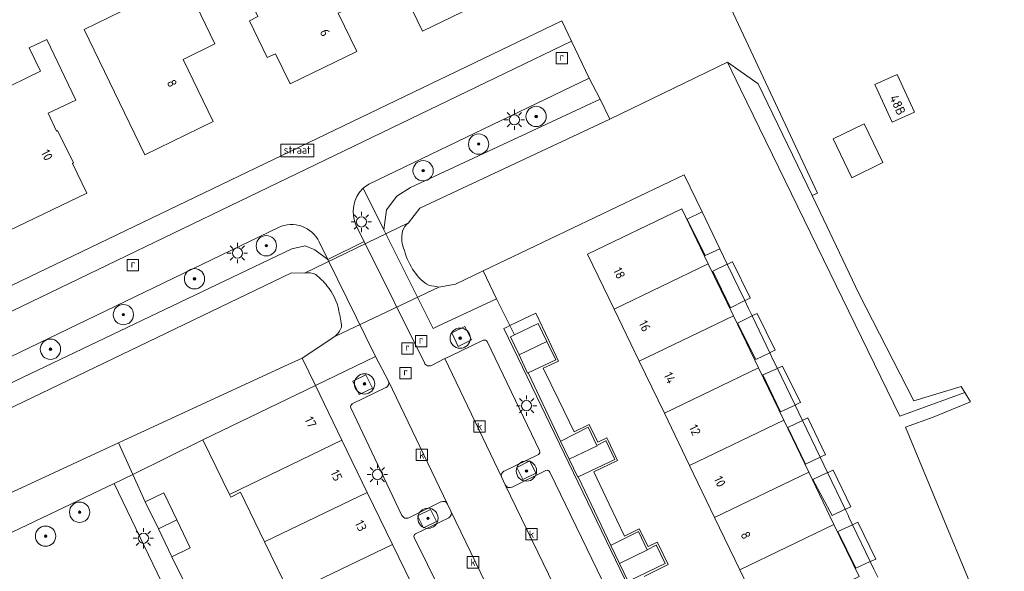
# Model space of a CAD drawing. Header units: metres. Extents: x 80938 to 82288, y 446951 to 448452.
# Tile 30 of 97: x 81940 to 82037, y 447321 to 447375. Entities that reach past the tile are written whole.
import ezdxf
from ezdxf.enums import TextEntityAlignment as Align

# ---------------------------------------------------------------- set-up
doc = ezdxf.new("R2010")
doc.units = ezdxf.units.M
doc.header["$MEASUREMENT"] = 0
doc.layers.get('0').update_dxf_attribs({"color": 253})
for name, color, linetype, lineweight in [('B-WE-GK-BESCHOEIING-G', 253, 'GK-BESCHOEIING', 35), ('B-WE-GK-BESCHOEIING_DAMWAND-G', 253, 'GK-BESCHOEIING', 18), ('B-WE-GR-BOOM-S', 253, 'Continuous', 25), ('B-WE-GR-GROENVOORZIENING-GV', 253, 'Continuous', 18), ('B-WE-IE-MEUBILAIR_WEGMEUBILAIR_VERKEERSBORD-S', 253, 'Continuous', 25), ('B-WE-IE-TERREINAFSCHEIDING_KUNSTMATIG_HEKWERK-G', 253, 'IE-TERREINAFSCHEIDING-KUNSTMATIG', 18), ('B-WE-KL-ET_LS_OV_LICHTMAST-S', 253, 'Continuous', 25), ('B-WE-KW-KUNSTWERK_DUIKER-GV', 253, 'Continuous', 18), ('B-WE-KW-KUNSTWERK_STEIGER-GV', 253, 'Continuous', 18), ('B-WE-OG-BEBOUWING-GV', 253, 'Continuous', 35), ('B-WE-OG-BEBOUWING-T18', 253, 'Continuous', 18), ('B-WE-OG-BEBOUWING_LUIFEL-GV', 253, 'Continuous', 18), ('B-WE-OG-TERREIN_CULTUURSCHEIDING-GV', 253, 'Continuous', 18), ('B-WE-OG-TERREIN_ERF-GV', 253, 'Continuous', 18), ('B-WE-OG-WATER-GV', 253, 'Continuous', 18), ('B-WE-OG-WATER_SLOOT-GV', 253, 'Continuous', 18), ('B-WE-RI-GWA_KOLK-S', 253, 'Continuous', 25), ('B-WE-RI-GWA_RIOOLPUT-S', 253, 'Continuous', 25), ('B-WE-VH-VERHARDING_BETONSTRAATSTEEN-GV', 253, 'Continuous', 18), ('B-WE-VH-VERHARDING_TEGEL-GV', 253, 'Continuous', 18)]:
    doc.layers.add(name, color=color, linetype=linetype, lineweight=lineweight)
doc.styles.add('NLCS-ISO', font='NLCS-ISO.ttf')
doc.styles.add('NLCS-ISO-M500-T18', font='NLCS-ISO.ttf', dxfattribs={"height": 0.9})
doc.linetypes.add('GK-BESCHOEIING', pattern='A,30,-5,[1,NLCS.SHX,S=1,R=0,X=0,Y=0],-5', length=40)
doc.linetypes.add('IE-TERREINAFSCHEIDING-KUNSTMATIG', pattern='A,4,[82,NLCS.SHX,S=0.75,R=90,X=0,Y=0],4,-2', length=10)

# ---------------------------------------------------------------- blocks, each defined once
blk = doc.blocks.new('SIE-WEG_VERKEERSBORD_STRAATNAAM-SO')
at = {"color": 0, "linetype": 'ByBlock', "lineweight": 18}
blk.add_lwpolyline([(-3.25, -1.25), (3.25, -1.25), (3.25, 1.25), (-3.25, 1.25)], close=True, dxfattribs=at)
at = {"color": 0, "linetype": 'ByBlock', "lineweight": 18, "style": 'NLCS-ISO'}
blk.add_text('straat', height=1.5, dxfattribs=at).set_placement((0, 0.15), align=Align.MIDDLE_CENTER)
blk = doc.blocks.new('SKL-ET_OV_LICHTMAST-SO')
at = {"color": 0, "linetype": 'ByBlock', "lineweight": 18}
for points in [[(0, 2), (0, 1.25)], [(-1.25, 0), (-2, 0)], [(-1.41, 1.41), (-0.88, 0.88)], [(0.88, 0.88), (1.41, 1.41)], [(2, 0), (1.25, 0)], [(-1.41, -1.41), (-0.88, -0.88)], [(0, -1.25), (0, -2)], [(0.88, -0.88), (1.41, -1.41)]]:
    blk.add_lwpolyline(points, dxfattribs=at)
blk.add_circle((0, 0), 1, dxfattribs=at)
blk = doc.blocks.new('SRI-KOLK-SO')
at = {"color": 0, "linetype": 'ByBlock', "lineweight": 18}
blk.add_lwpolyline([(-1.125, -1.125), (1.125, -1.125), (1.125, 1.125), (-1.125, 1.125)], close=True, dxfattribs=at)
at = {"color": 0, "linetype": 'ByBlock', "lineweight": 18, "style": 'NLCS-ISO'}
blk.add_text('k', height=1.5, dxfattribs=at).set_placement((0, 0), align=Align.MIDDLE_CENTER)
blk = doc.blocks.new('SRI-PUT_INSPECTIEPUT_RIOOLPUT-SO')
at = {"color": 0, "linetype": 'ByBlock', "lineweight": 18}
blk.add_lwpolyline([(-1.12, -1.12), (1.12, -1.12), (1.12, 1.12), (-1.12, 1.12)], close=True, dxfattribs=at)
at = {"color": 0, "linetype": 'ByBlock', "lineweight": 18, "style": 'NLCS-ISO'}
blk.add_text('r', height=1.5, dxfattribs=at).set_placement((0, 0.28), align=Align.MIDDLE_CENTER)
blk = doc.blocks.new('SGR-BOOM_01-SO')
at = {"linetype": 'ByBlock', "lineweight": 18}
h = blk.add_hatch(color=0, dxfattribs=at)
h.dxf.hatch_style = 1
edge = h.paths.add_edge_path()
edge.add_arc((0, 0), 0.25, 0, 360)
at = {"color": 0, "linetype": 'ByBlock', "lineweight": 18}
for radius in [2, 0.25]:
    blk.add_circle((0, 0), radius, dxfattribs=at)

msp = doc.modelspace()

# ---------------------------------------------------------------- linework, layer by layer
at = {"layer": 'B-WE-GK-BESCHOEIING-G', "linetype": 'Continuous', "lineweight": 0}
for points in [[(82011.222, 447368.16), (82009.935, 447370.824)], [(82011.222, 447368.16), (82026.928, 447335.956)], [(82007.436, 447356.078), (82005.675, 447359.736), (81985.871, 447350.261)], [(82009.18, 447352.456), (82007.436, 447356.078)], [(82009.917, 447350.926), (82009.544, 447351.7), (82009.18, 447352.456)], [(82011.641, 447347.345), (82009.917, 447350.926)], [(81981.524, 447348.666), (81983.163, 447348.974), (81985.871, 447350.261)], [(82012.367, 447345.837), (82012.019, 447346.559), (82011.641, 447347.345)], [(82014.115, 447342.207), (82012.367, 447345.837)], [(81968.054, 447341.686), (81971.266, 447343.79)], [(82014.859, 447340.661), (82014.491, 447341.425), (82014.115, 447342.207)], [(81968.054, 447341.686), (81968.047, 447341.683), (81966.325, 447340.887), (81949.958, 447333.321)], [(82016.598, 447337.05), (82014.859, 447340.661)], [(82017.326, 447335.537), (82016.965, 447336.288), (82016.598, 447337.05)], [(82019.068, 447331.919), (82017.326, 447335.537)], [(82027.471, 447334.875), (82047.09, 447287.474), (82057.43, 447265.528)], [(81949.958, 447333.321), (81933.643, 447325.78)], [(82019.803, 447330.394), (82019.439, 447331.15), (82019.068, 447331.919)], [(82021.541, 447326.783), (82019.803, 447330.394)], [(82022.267, 447325.27), (82021.91, 447326.016), (82021.825, 447326.194), (82021.541, 447326.783)], [(82024.006, 447321.635), (82022.267, 447325.27)], [(82024.735, 447320.111), (82024.368, 447320.879), (82024.006, 447321.635)]]:
    msp.add_lwpolyline(points, dxfattribs=at)
at = {"layer": 'B-WE-GK-BESCHOEIING_DAMWAND-G', "linetype": 'Continuous', "lineweight": 0}
for points in [[(82009.935, 447370.824), (81998.345, 447365.214)], [(81997.411, 447367.179), (81998.345, 447365.214)], [(82026.928, 447335.956), (82033.314, 447338.275)], [(82033.879, 447337.361), (82030.186, 447335.867), (82027.471, 447334.875)]]:
    msp.add_lwpolyline(points, dxfattribs=at)
at = {"layer": 'B-WE-GR-GROENVOORZIENING-GV', "linetype": 'Continuous', "lineweight": 0}
for points in [[(81982.784, 447344.151), (81983.415, 447342.805), (81984.739, 447343.476), (81984.092, 447344.775)], [(81973.032, 447339.42), (81973.675, 447338.092), (81974.97, 447338.71), (81974.315, 447340.014)], [(81989.183, 447330.903), (81989.793, 447329.716), (81991.07, 447330.354), (81990.492, 447331.548)], [(81980.704, 447326.773), (81979.417, 447326.152), (81979.998, 447324.963), (81981.282, 447325.587)]]:
    msp.add_lwpolyline(points, close=True, dxfattribs=at)
at = {"layer": 'B-WE-IE-TERREINAFSCHEIDING_KUNSTMATIG_HEKWERK-G', "linetype": 'Continuous', "lineweight": 0}
for points in [[(82018.821, 447357.941), (82012.258, 447371.946), (82001.506, 447394.892)], [(81985.871, 447350.261), (81987.188, 447347.529)], [(81987.188, 447347.529), (81988.959, 447343.964)], [(81951.373, 447330.225), (81952.607, 447327.525)], [(81955.234, 447322.116), (81957.581, 447317.313)]]:
    msp.add_lwpolyline(points, dxfattribs=at)
at = {"layer": 'B-WE-KW-KUNSTWERK_DUIKER-GV', "linetype": 'Continuous', "lineweight": 0}
for points in [[(81978.526, 447355.015), (81968.287, 447350.03)], [(81971.266, 447343.79), (81981.524, 447348.666)]]:
    msp.add_lwpolyline(points, dxfattribs=at)
for points in [[(81977.933, 447354.195, -0.110213), (81978.526, 447355.015)], [(81978.128, 447352.275, -0.160221), (81977.933, 447354.195)], [(81979.094, 447350.207, -0.082272), (81978.128, 447352.275)], [(81968.287, 447350.03, -0.179319), (81969.399, 447349.908)], [(81969.399, 447349.908, -0.042905), (81970.501, 447348.805)], [(81980.555, 447348.833, -0.121381), (81979.094, 447350.207)], [(81970.501, 447348.805, -0.129361), (81971.665, 447346.345)], [(81981.524, 447348.666, 0.027738), (81980.555, 447348.833)], [(81971.665, 447346.345, -0.048782), (81971.937, 447344.732)], [(81971.937, 447344.732, -0.117846), (81971.266, 447343.79)]]:
    msp.add_lwpolyline(points, format="xyb", dxfattribs=at)
at = {"layer": 'B-WE-KW-KUNSTWERK_STEIGER-GV', "linetype": 'Continuous', "lineweight": 0}
for points in [[(82007.436, 447356.078), (82005.989, 447355.379), (82007.737, 447351.783), (82009.18, 447352.456)], [(82009.917, 447350.926), (82008.489, 447350.251), (82010.224, 447346.633), (82011.641, 447347.345), (82011.687, 447347.368), (82012.135, 447347.593), (82012.172, 447347.611), (82010.446, 447351.174), (82010.415, 447351.16), (82009.962, 447350.947)], [(82012.367, 447345.837), (82010.92, 447345.131), (82012.732, 447341.53), (82014.115, 447342.207), (82014.163, 447342.231), (82014.609, 447342.449), (82014.638, 447342.463), (82012.875, 447346.085), (82012.866, 447346.081), (82012.414, 447345.86)], [(82014.859, 447340.661), (82013.426, 447340.03), (82015.153, 447336.376), (82016.598, 447337.05), (82016.646, 447337.073), (82017.11, 447337.29), (82017.123, 447337.295), (82015.395, 447340.833), (82015.369, 447340.885), (82014.909, 447340.683)], [(82017.326, 447335.537), (82015.874, 447334.858), (82017.621, 447331.24), (82019.068, 447331.919), (82019.127, 447331.947), (82019.576, 447332.157), (82019.593, 447332.165), (82017.862, 447335.787), (82017.834, 447335.774), (82017.375, 447335.559)], [(82019.803, 447330.394), (82018.351, 447329.727), (82020.256, 447326.19), (82021.541, 447326.783), (82021.599, 447326.81), (82022.05, 447327.018), (82022.081, 447327.033), (82020.342, 447330.642), (82020.31, 447330.627), (82019.857, 447330.419)], [(82022.267, 447325.27), (82020.823, 447324.588), (82022.582, 447320.988), (82024.006, 447321.635), (82024.077, 447321.667), (82024.537, 447321.876), (82024.548, 447321.881), (82022.778, 447325.511), (82022.772, 447325.508), (82022.327, 447325.298)]]:
    msp.add_lwpolyline(points, close=True, dxfattribs=at)
at = {"layer": 'B-WE-OG-BEBOUWING-GV', "linetype": 'Continuous', "lineweight": 0}
for points in [[(81985.222, 447390.198), (81974.509, 447384.998), (81979.898, 447373.897), (81987.733, 447377.7), (81984.946, 447383.439), (81987.825, 447384.836)], [(81974.395, 447376.98), (81971.759, 447382.434), (81968.994, 447381.033), (81967.998, 447383.136), (81961.44, 447379.978), (81963.679, 447375.314), (81962.877, 447374.908), (81964.625, 447371.274), (81965.436, 447371.664), (81966.886, 447368.701), (81973.427, 447371.891), (81971.59, 447375.657)], [(81959.466, 447372.623), (81955.344, 447381.176), (81950.326, 447378.741), (81951.461, 447376.402), (81946.583, 447374.048), (81952.559, 447361.707), (81959.295, 447364.977), (81956.328, 447371.081)], [(81945.546, 447360.897), (81943.962, 447364.097), (81943.864, 447364.048), (81943.04, 447365.794), (81945.78, 447367.088), (81942.898, 447373.074), (81941.182, 447372.24), (81942.305, 447369.928), (81933.652, 447365.725), (81939.213, 447354.232), (81946.843, 447357.927), (81945.447, 447360.848)], [(82028.358, 447365.913), (82026.665, 447369.625), (82024.463, 447368.621), (82026.157, 447364.909)], [(82023.415, 447364.755), (82020.349, 447363.285), (82022.181, 447359.448), (82025.246, 447360.936)], [(82005.449, 447356.373), (81996.171, 447351.905), (81998.775, 447346.505), (82008.05, 447350.979)], [(82008.05, 447350.979), (81998.775, 447346.505), (82001.255, 447341.364), (82010.528, 447345.839)], [(82010.528, 447345.839), (82001.255, 447341.364), (82003.726, 447336.239), (82013.002, 447340.707)], [(81991.294, 447345.103), (81988.959, 447343.964), (81988.586, 447343.782), (81988.579, 447343.778), (81989.421, 447341.993), (81992.155, 447343.312)], [(81992.155, 447343.312), (81989.421, 447341.993), (81990.264, 447340.207), (81990.3, 447340.224), (81993.025, 447341.502)], [(82013.002, 447340.707), (82003.726, 447336.239), (82006.204, 447331.101), (82015.478, 447335.572)], [(81969.363, 447338.974), (81958.277, 447333.614), (81960.895, 447328.239), (81971.979, 447333.588)], [(82015.478, 447335.572), (82006.204, 447331.101), (82008.68, 447325.967), (82017.955, 447330.435)], [(81996.218, 447334.868), (81993.539, 447333.509), (81993.502, 447333.49), (81994.353, 447331.724), (81997.103, 447333.049), (81997.086, 447333.085)], [(81971.979, 447333.588), (81960.895, 447328.239), (81961.017, 447327.988), (81961.99, 447328.478), (81964.352, 447323.584), (81974.471, 447328.456)], [(81998, 447333.481), (81997.977, 447333.529), (81997.086, 447333.085), (81997.103, 447333.049), (81994.353, 447331.724), (81995.207, 447329.954), (81995.243, 447329.971), (81998.863, 447331.696)], [(82017.955, 447330.435), (82008.68, 447325.967), (82011.157, 447320.832), (82020.43, 447325.302)], [(81954.423, 447328.409), (81952.607, 447327.525), (81953.9, 447324.864), (81955.711, 447325.738)], [(81974.471, 447328.456), (81964.352, 447323.584), (81966.83, 447318.449), (81976.961, 447323.327)], [(81955.711, 447325.738), (81953.9, 447324.864), (81955.234, 447322.116), (81957.039, 447322.985)], [(82001.175, 447324.588), (81998.484, 447323.239), (81998.45, 447323.222), (81999.309, 447321.453), (82002.058, 447322.777), (82002.042, 447322.808)], [(82020.43, 447325.302), (82011.157, 447320.832), (82013.631, 447315.701), (82022.903, 447320.172)], [(81976.961, 447323.327), (81966.83, 447318.449), (81969.309, 447313.313), (81979.449, 447318.205)], [(82002.949, 447323.206), (82002.926, 447323.253), (82002.042, 447322.808), (82002.058, 447322.777), (81999.309, 447321.453), (82000.169, 447319.683), (82000.193, 447319.695), (82003.815, 447321.43)]]:
    msp.add_lwpolyline(points, close=True, dxfattribs=at)
at = {"layer": 'B-WE-OG-BEBOUWING_LUIFEL-GV', "linetype": 'Continuous', "lineweight": 0}
msp.add_lwpolyline([(82001.728, 447320.175), (82004.098, 447321.341), (82003.151, 447323.304), (82003.029, 447323.557), (82002.138, 447323.121), (82001.252, 447324.876), (81999.81, 447324.132), (81998.304, 447327.294), (81996.791, 447330.472), (81999.121, 447331.59), (81998.194, 447333.574), (81998.076, 447333.829), (81997.191, 447333.408), (81996.306, 447335.152), (81994.849, 447334.429), (81993.334, 447337.541), (81991.796, 447340.7), (81993.313, 447341.384), (81992.348, 447343.405), (81991.054, 447346.114), (81988.504, 447344.879), (81988.142, 447344.704), (81987.929, 447344.601), (82010.343, 447298.131)], dxfattribs=at)
at = {"layer": 'B-WE-OG-TERREIN_CULTUURSCHEIDING-GV', "linetype": 'Continuous', "lineweight": 0}
for points in [[(81997.411, 447367.179), (81996.319, 447369.266), (81974.634, 447358.807)], [(81974.053, 447358.41), (81976.096, 447354.321), (81976.375, 447356.293), (81977.385, 447357.615), (81978.715, 447358.479), (81997.411, 447367.179)], [(81965.728, 447354.541), (81871.403, 447309.025)], [(81870.534, 447308.378), (81875.858, 447297.341), (81877.209, 447294.541), (81878.802, 447295.315), (81878.432, 447296.123), (81877.537, 447298.076), (81877.531, 447298.148), (81876.176, 447297.494), (81872.98, 447304.12), (81872.809, 447305.794), (81873.286, 447307.21), (81874.28, 447308.139), (81877.189, 447309.531), (81967.052, 447352.45), (81968.355, 447352.728), (81969.314, 447352.338), (81970.574, 447351.405)], [(81970.574, 447351.405), (81969.731, 447353.12)], [(81949.537, 447329.329), (81930.244, 447320.143), (81940.961, 447297.962), (81944.185, 447299.522)], [(81956.773, 447305.659), (81960.16, 447307.304), (81949.537, 447329.329)]]:
    msp.add_lwpolyline(points, dxfattribs=at)
for points in [[(81974.634, 447358.807, 0.022779), (81974.053, 447358.41)], [(81969.731, 447353.12, 0.413922), (81965.728, 447354.541)]]:
    msp.add_lwpolyline(points, format="xyb", dxfattribs=at)
at = {"layer": 'B-WE-OG-TERREIN_ERF-GV', "linetype": 'Continuous', "lineweight": 0}
for points in [[(82039.92, 447395.7), (82028.73, 447421.39), (82027.74, 447423.28), (82026.86, 447424.82), (82025.63, 447426.7), (82025.02, 447427.39), (82024.884, 447427.5), (82010.285, 447420.602), (82008.583, 447419.611), (81994.176, 447412.918), (82001.836, 447396.105), (82001.506, 447394.892), (82012.258, 447371.946), (82018.821, 447357.941), (82018.283, 447357.686), (82019.406, 447355.369), (82022.876, 447348.028), (82028.292, 447337.468), (82032.944, 447338.875), (82033.314, 447338.275), (82033.879, 447337.361), (82030.186, 447335.867), (82027.471, 447334.875), (82047.09, 447287.474)], [(81938.619, 447348.429), (81993.637, 447374.896), (81994.598, 447372.894), (81996.319, 447369.266), (81997.411, 447367.179), (81998.345, 447365.214), (82009.935, 447370.824), (82012.951, 447368.685), (82018.283, 447357.686), (82018.821, 447357.941), (82012.258, 447371.946), (82001.506, 447394.892)], [(82024.735, 447320.111), (82024.368, 447320.879), (82024.006, 447321.635), (82022.267, 447325.27), (82021.91, 447326.016), (82021.825, 447326.194), (82021.541, 447326.783), (82019.803, 447330.394), (82019.439, 447331.15), (82019.068, 447331.919), (82017.326, 447335.537), (82016.965, 447336.288), (82016.598, 447337.05), (82014.859, 447340.661), (82014.491, 447341.425), (82014.115, 447342.207), (82012.367, 447345.837), (82012.019, 447346.559), (82011.641, 447347.345), (82009.917, 447350.926), (82009.544, 447351.7), (82009.18, 447352.456), (82007.436, 447356.078), (82005.675, 447359.736), (81985.871, 447350.261), (81987.188, 447347.529), (81988.959, 447343.964), (81991.294, 447345.103), (81992.155, 447343.312), (81993.025, 447341.502), (81990.3, 447340.224), (81993.502, 447333.49), (81993.539, 447333.509), (81996.218, 447334.868), (81997.086, 447333.085), (81997.977, 447333.529), (81998, 447333.481), (81998.863, 447331.696), (81995.243, 447329.971), (81998.45, 447323.222), (81998.484, 447323.239), (82001.175, 447324.588), (82002.042, 447322.808), (82002.926, 447323.253), (82002.949, 447323.206), (82003.815, 447321.43), (82000.193, 447319.695)], [(82013.631, 447315.701), (82011.157, 447320.832), (82008.68, 447325.967), (82006.204, 447331.101), (82003.726, 447336.239), (82001.255, 447341.364), (81998.775, 447346.505), (81996.171, 447351.905), (82005.449, 447356.373), (82008.05, 447350.979), (82010.528, 447345.839), (82013.002, 447340.707), (82015.478, 447335.572), (82017.955, 447330.435), (82020.43, 447325.302), (82022.903, 447320.172)], [(81966.83, 447318.449), (81964.352, 447323.584), (81961.99, 447328.478), (81961.017, 447327.988), (81960.895, 447328.239), (81958.277, 447333.614), (81951.373, 447330.225), (81952.607, 447327.525), (81954.423, 447328.409), (81955.711, 447325.738), (81957.039, 447322.985), (81955.234, 447322.116), (81957.581, 447317.313)]]:
    msp.add_lwpolyline(points, dxfattribs=at)
for points in [[(81974.509, 447384.998), (81985.222, 447390.198), (81987.825, 447384.836), (81984.946, 447383.439), (81987.733, 447377.7), (81979.898, 447373.897)], [(81962.877, 447374.908), (81963.679, 447375.314), (81961.44, 447379.978), (81967.998, 447383.136), (81968.994, 447381.033), (81971.759, 447382.434), (81974.395, 447376.98), (81971.59, 447375.657), (81973.427, 447371.891), (81966.886, 447368.701), (81965.436, 447371.664), (81964.625, 447371.274)], [(81946.583, 447374.048), (81951.461, 447376.402), (81950.326, 447378.741), (81955.344, 447381.176), (81959.466, 447372.623), (81956.328, 447371.081), (81959.295, 447364.977), (81952.559, 447361.707)], [(81933.652, 447365.725), (81942.305, 447369.928), (81941.182, 447372.24), (81942.898, 447373.074), (81945.78, 447367.088), (81943.04, 447365.794), (81943.864, 447364.048), (81943.962, 447364.097), (81945.546, 447360.897), (81945.447, 447360.848), (81946.843, 447357.927), (81939.213, 447354.232)], [(82028.358, 447365.913), (82026.157, 447364.909), (82024.463, 447368.621), (82026.665, 447369.625)], [(82022.181, 447359.448), (82020.349, 447363.285), (82023.415, 447364.755), (82025.246, 447360.936)], [(81969.363, 447338.974), (81968.047, 447341.683), (81966.325, 447340.887), (81949.958, 447333.321), (81951.373, 447330.225), (81958.277, 447333.614)]]:
    msp.add_lwpolyline(points, close=True, dxfattribs=at)
at = {"layer": 'B-WE-OG-WATER-GV', "linetype": 'Continuous', "lineweight": 0}
for points in [[(82027.471, 447334.875), (82030.186, 447335.867), (82033.879, 447337.361), (82033.314, 447338.275), (82026.928, 447335.956), (82011.222, 447368.16), (82009.935, 447370.824), (81998.345, 447365.214), (81979.63, 447356.457), (81978.526, 447355.015)], [(81981.524, 447348.666), (81983.163, 447348.974), (81985.871, 447350.261), (82005.675, 447359.736), (82007.436, 447356.078), (82009.18, 447352.456), (82009.544, 447351.7), (82009.917, 447350.926), (82011.641, 447347.345), (82012.019, 447346.559), (82012.367, 447345.837), (82014.115, 447342.207), (82014.491, 447341.425), (82014.859, 447340.661), (82016.598, 447337.05), (82016.965, 447336.288), (82017.326, 447335.537), (82019.068, 447331.919), (82019.439, 447331.15), (82019.803, 447330.394), (82021.541, 447326.783), (82021.825, 447326.194), (82021.91, 447326.016), (82022.267, 447325.27), (82024.006, 447321.635), (82024.368, 447320.879), (82024.735, 447320.111)], [(81968.287, 447350.03), (81967.001, 447350.076), (81876.274, 447306.412), (81874.756, 447305.555), (81874.856, 447305.021)], [(81968.047, 447341.683), (81968.054, 447341.686), (81971.266, 447343.79)], [(81877.771, 447298.835), (81877.379, 447298.644), (81877.531, 447298.148), (81894.606, 447306.386), (81895.96, 447307.039), (81908.85, 447313.281), (81925.887, 447321.53), (81926.834, 447321.988), (81933.643, 447325.78), (81949.958, 447333.321), (81966.325, 447340.887), (81968.047, 447341.683)], [(82047.09, 447287.474), (82027.471, 447334.875)]]:
    msp.add_lwpolyline(points, dxfattribs=at)
for points in [[(81978.526, 447355.015, 0.110213), (81977.933, 447354.195)], [(81977.933, 447354.195, 0.160221), (81978.128, 447352.275)], [(81978.128, 447352.275, 0.082272), (81979.094, 447350.207)], [(81969.399, 447349.908, 0.179319), (81968.287, 447350.03)], [(81970.501, 447348.805, 0.042905), (81969.399, 447349.908)], [(81979.094, 447350.207, 0.121381), (81980.555, 447348.833)], [(81971.665, 447346.345, 0.129361), (81970.501, 447348.805)], [(81980.555, 447348.833, -0.027738), (81981.524, 447348.666)], [(81971.937, 447344.732, 0.048782), (81971.665, 447346.345)], [(81971.266, 447343.79, 0.117846), (81971.937, 447344.732)]]:
    msp.add_lwpolyline(points, format="xyb", dxfattribs=at)
at = {"layer": 'B-WE-OG-WATER_SLOOT-GV', "linetype": 'Continuous', "lineweight": 0}
for points in [[(82019.406, 447355.369), (82018.283, 447357.686), (82012.951, 447368.685), (82009.935, 447370.824), (82011.222, 447368.16), (82026.928, 447335.956), (82033.314, 447338.275), (82032.944, 447338.875), (82028.292, 447337.468), (82022.876, 447348.028)], [(81949.537, 447329.329), (81951.373, 447330.225), (81949.958, 447333.321), (81933.643, 447325.78), (81926.834, 447321.988), (81925.887, 447321.53), (81926.934, 447319.401), (81927.278, 447318.702), (81928.164, 447319.124), (81930.244, 447320.143)]]:
    msp.add_lwpolyline(points, close=True, dxfattribs=at)
for points in [[(81998.345, 447365.214), (81997.411, 447367.179), (81978.715, 447358.479), (81977.385, 447357.615), (81976.375, 447356.293), (81976.096, 447354.321), (81980.953, 447344.598), (81981.432, 447344.808), (81987.188, 447347.529), (81985.871, 447350.261), (81983.163, 447348.974), (81981.524, 447348.666)], [(81978.526, 447355.015), (81979.63, 447356.457), (81998.345, 447365.214)], [(81971.266, 447343.79), (81968.054, 447341.686), (81968.047, 447341.683), (81969.363, 447338.974), (81975.29, 447341.825), (81970.574, 447351.405), (81969.314, 447352.338), (81968.355, 447352.728), (81967.052, 447352.45), (81877.189, 447309.531), (81874.28, 447308.139), (81873.286, 447307.21), (81872.809, 447305.794), (81872.98, 447304.12), (81876.176, 447297.494), (81877.531, 447298.148), (81877.379, 447298.644), (81877.771, 447298.835)], [(81874.856, 447305.021), (81874.756, 447305.555), (81876.274, 447306.412), (81967.001, 447350.076)], [(81967.001, 447350.076), (81968.287, 447350.03)]]:
    msp.add_lwpolyline(points, dxfattribs=at)
for points in [[(81977.933, 447354.195, -0.110213), (81978.526, 447355.015)], [(81978.128, 447352.275, -0.160221), (81977.933, 447354.195)], [(81979.094, 447350.207, -0.082272), (81978.128, 447352.275)], [(81968.287, 447350.03, -0.179319), (81969.399, 447349.908)], [(81969.399, 447349.908, -0.042905), (81970.501, 447348.805)], [(81980.555, 447348.833, -0.121381), (81979.094, 447350.207)], [(81970.501, 447348.805, -0.129361), (81971.665, 447346.345)], [(81981.524, 447348.666, 0.027738), (81980.555, 447348.833)], [(81971.665, 447346.345, -0.048782), (81971.937, 447344.732)], [(81971.937, 447344.732, -0.117846), (81971.266, 447343.79)]]:
    msp.add_lwpolyline(points, format="xyb", dxfattribs=at)
at = {"layer": 'B-WE-VH-VERHARDING_BETONSTRAATSTEEN-GV', "linetype": 'Continuous', "lineweight": 0}
for points in [[(81974.634, 447358.807), (81996.319, 447369.266), (81994.598, 447372.894), (81916.151, 447335.058), (81862.265, 447309.036), (81832.074, 447294.484), (81830.293, 447293.596)], [(81830.161, 447293.244), (81831.75, 447289.844), (81862.372, 447304.628), (81871.403, 447309.025), (81965.728, 447354.541)], [(81969.731, 447353.12), (81970.574, 447351.405), (81974.152, 447353.173), (81973.39, 447354.707)], [(81980.1, 447341.205), (81974.152, 447353.173), (81970.574, 447351.405), (81975.29, 447341.825), (81976.544, 447339.39), (81982.38, 447327.297), (81982.706, 447326.589), (81988.582, 447314.459), (81988.88, 447313.774), (81993.652, 447303.892), (81993.973, 447303.205), (81999.872, 447291.024), (82000.288, 447290.123), (82000.329, 447290.035)], [(81985.892, 447343.437), (81982.581, 447341.852), (81982.553, 447341.839), (81982.117, 447341.624), (81987.708, 447329.926)], [(81991.435, 447332.562), (81986.287, 447343.305)], [(81994.268, 447316.387), (81993.937, 447317.07), (81988.058, 447329.195), (81987.708, 447329.926), (81982.117, 447341.624), (81980.781, 447340.964)], [(81982.38, 447327.297), (81976.544, 447339.39)], [(81976.32, 447338.778), (81976.309, 447338.773), (81972.984, 447337.159)], [(81972.855, 447336.787), (81977.876, 447326.185)], [(81987.92, 447330.534), (81987.964, 447330.555), (81991.271, 447332.159), (81991.318, 447332.182)], [(81963.812, 447304.344), (81962.513, 447307.031), (81960.19, 447311.895), (81958.878, 447314.62), (81957.581, 447317.313), (81955.234, 447322.116), (81953.9, 447324.864), (81952.607, 447327.525), (81951.373, 447330.225), (81949.537, 447329.329), (81960.16, 447307.304), (81961.178, 447305.205), (81968.129, 447290.81), (81966.128, 447289.859), (81959.676, 447303.217), (81954.877, 447300.892)], [(81992.058, 447330.613), (81988.736, 447328.975), (81988.722, 447328.968)], [(81997.631, 447319.723), (81992.462, 447330.459)], [(81988.058, 447329.195), (81993.937, 447317.07)], [(81978.549, 447325.951), (81981.707, 447327.508), (81981.741, 447327.525)], [(81988.582, 447314.459), (81982.706, 447326.589)], [(81982.498, 447325.953), (81979.207, 447324.368)], [(81979.09, 447324.007), (81979.093, 447324), (81984.331, 447313.353), (81984.36, 447313.294)]]:
    msp.add_lwpolyline(points, dxfattribs=at)
for points in [[(81973.39, 447354.707, -0.316528), (81974.053, 447358.41)], [(81974.053, 447358.41, -0.022779), (81974.634, 447358.807)], [(81965.728, 447354.541, -0.413922), (81969.731, 447353.12)], [(81986.287, 447343.305, 0.363793), (81985.892, 447343.437)], [(81980.781, 447340.964, -0.465633), (81980.1, 447341.205)], [(81976.544, 447339.39, -0.395977), (81976.32, 447338.778)], [(81972.984, 447337.159, 0.383025), (81972.855, 447336.787)], [(81991.318, 447332.182, 0.384003), (81991.435, 447332.562)], [(81987.708, 447329.926, -0.383041), (81987.92, 447330.534)], [(81992.462, 447330.459, 0.335976), (81992.058, 447330.613)], [(81988.722, 447328.968, -0.406397), (81988.058, 447329.195)], [(81981.741, 447327.525, -0.400166), (81982.38, 447327.297)], [(81982.706, 447326.589, -0.386643), (81982.498, 447325.953)], [(81977.876, 447326.185, 0.418536), (81978.549, 447325.951)], [(81979.207, 447324.368, 0.399072), (81979.09, 447324.007)]]:
    msp.add_lwpolyline(points, format="xyb", dxfattribs=at)
at = {"layer": 'B-WE-VH-VERHARDING_TEGEL-GV', "linetype": 'Continuous', "lineweight": 0}
for points in [[(81994.598, 447372.894), (81993.637, 447374.896), (81938.619, 447348.429), (81870.558, 447315.568), (81868.444, 447314.535), (81868.574, 447314.254), (81866.539, 447313.261), (81866.393, 447313.535), (81860.635, 447310.704), (81860.717, 447310.525)], [(81862.265, 447309.036), (81916.151, 447335.058), (81994.598, 447372.894)], [(82005.132, 447309.427), (82004.269, 447311.187), (82003.399, 447312.96), (82000.193, 447319.695), (82000.169, 447319.683), (81999.309, 447321.453), (81998.45, 447323.222), (81995.243, 447329.971), (81995.207, 447329.954), (81994.353, 447331.724), (81993.502, 447333.49), (81990.3, 447340.224), (81990.264, 447340.207), (81989.421, 447341.993), (81988.579, 447343.778), (81988.586, 447343.782), (81988.959, 447343.964), (81987.188, 447347.529), (81981.432, 447344.808), (81980.953, 447344.598), (81976.096, 447354.321), (81974.053, 447358.41)], [(81973.39, 447354.707), (81974.152, 447353.173), (81980.1, 447341.205)], [(81980.781, 447340.964), (81982.117, 447341.624), (81982.553, 447341.839), (81982.581, 447341.852), (81985.892, 447343.437)], [(81986.287, 447343.305), (81991.435, 447332.562)], [(81976.544, 447339.39), (81975.29, 447341.825), (81969.363, 447338.974), (81971.979, 447333.588), (81974.471, 447328.456), (81976.961, 447323.327), (81979.449, 447318.205), (81981.913, 447313.068), (81984.382, 447307.923), (81986.849, 447302.782), (81989.315, 447297.642), (81991.781, 447292.502), (81993.519, 447288.882), (81995.523, 447289.839), (81990.396, 447300.569)], [(81972.984, 447337.159), (81976.309, 447338.773), (81976.32, 447338.778)], [(81977.876, 447326.185), (81972.855, 447336.787)], [(81991.318, 447332.182), (81991.271, 447332.159), (81987.964, 447330.555), (81987.92, 447330.534)], [(81988.722, 447328.968), (81988.736, 447328.975), (81992.058, 447330.613)], [(81992.462, 447330.459), (81997.631, 447319.723)], [(81987.708, 447329.926), (81988.058, 447329.195)], [(81981.741, 447327.525), (81981.707, 447327.508), (81978.549, 447325.951)], [(81982.706, 447326.589), (81982.38, 447327.297)], [(81979.207, 447324.368), (81982.498, 447325.953)], [(81984.36, 447313.294), (81984.331, 447313.353), (81979.093, 447324), (81979.09, 447324.007)]]:
    msp.add_lwpolyline(points, dxfattribs=at)
for points in [[(81974.053, 447358.41, 0.316528), (81973.39, 447354.707)], [(81985.892, 447343.437, -0.363793), (81986.287, 447343.305)], [(81980.1, 447341.205, 0.465633), (81980.781, 447340.964)], [(81976.32, 447338.778, 0.395977), (81976.544, 447339.39)], [(81972.855, 447336.787, -0.383025), (81972.984, 447337.159)], [(81991.435, 447332.562, -0.384003), (81991.318, 447332.182)], [(81987.92, 447330.534, 0.383041), (81987.708, 447329.926)], [(81992.058, 447330.613, -0.335976), (81992.462, 447330.459)], [(81988.058, 447329.195, 0.406397), (81988.722, 447328.968)], [(81982.38, 447327.297, 0.400166), (81981.741, 447327.525)], [(81982.498, 447325.953, 0.386643), (81982.706, 447326.589)], [(81978.549, 447325.951, -0.418536), (81977.876, 447326.185)], [(81979.09, 447324.007, -0.399072), (81979.207, 447324.368)]]:
    msp.add_lwpolyline(points, format="xyb", dxfattribs=at)
for points in [[(81983.415, 447342.805), (81982.784, 447344.151), (81984.092, 447344.775), (81984.739, 447343.476)], [(81973.675, 447338.092), (81973.032, 447339.42), (81974.315, 447340.014), (81974.97, 447338.71)], [(81989.793, 447329.716), (81989.183, 447330.903), (81990.492, 447331.548), (81991.07, 447330.354)], [(81979.998, 447324.963), (81979.417, 447326.152), (81980.704, 447326.773), (81981.282, 447325.587)]]:
    msp.add_lwpolyline(points, close=True, dxfattribs=at)

# ---------------------------------------------------------------- block references
at = {"layer": 'B-WE-GR-BOOM-S', "linetype": 'Continuous', "lineweight": 0, "xscale": 0.5, "yscale": 0.5, "zscale": 0.5}
for p in [(81991.1, 447365.479), (81985.436, 447362.762), (81979.97, 447360.139), (81964.527, 447352.748), (81957.455, 447349.491), (81950.449, 447345.959), (81983.623, 447343.643), (81943.272, 447342.549), (81974.2, 447339.136), (81990.142, 447330.557), (81946.141, 447326.494), (81980.447, 447325.899), (81942.792, 447324.139)]:
    msp.add_blockref('SGR-BOOM_01-SO', p, dxfattribs=at)
at = {"layer": 'B-WE-IE-MEUBILAIR_WEGMEUBILAIR_VERKEERSBORD-S', "linetype": 'Continuous', "lineweight": 0, "xscale": 0.5, "yscale": 0.5, "zscale": 0.5}
msp.add_blockref('SIE-WEG_VERKEERSBORD_STRAATNAAM-SO', (81967.572, 447362.114), dxfattribs=at)
at = {"layer": 'B-WE-KL-ET_LS_OV_LICHTMAST-S', "linetype": 'Continuous', "lineweight": 0, "xscale": 0.5, "yscale": 0.5, "zscale": 0.5}
for p in [(81988.954, 447365.152), (81973.891, 447355.091), (81961.682, 447352.031), (81990.159, 447336.992), (81975.472, 447330.202), (81952.421, 447323.93)]:
    msp.add_blockref('SKL-ET_OV_LICHTMAST-SO', p, dxfattribs=at)
at = {"layer": 'B-WE-RI-GWA_KOLK-S', "linetype": 'Continuous', "lineweight": 0, "xscale": 0.5, "yscale": 0.5, "zscale": 0.5}
for p in [(81985.531, 447334.947), (81979.849, 447332.141), (81990.647, 447324.329), (81984.886, 447321.564)]:
    msp.add_blockref('SRI-KOLK-SO', p, dxfattribs=at)
at = {"layer": 'B-WE-RI-GWA_RIOOLPUT-S', "linetype": 'Continuous', "lineweight": 0, "xscale": 0.5, "yscale": 0.5, "zscale": 0.5}
for p in [(81993.633, 447371.217), (81951.396, 447350.832), (81979.77, 447343.332), (81978.431, 447342.624), (81978.24, 447340.197)]:
    msp.add_blockref('SRI-PUT_INSPECTIEPUT_RIOOLPUT-SO', p, dxfattribs=at)

# ---------------------------------------------------------------- texts
at = {"layer": 'B-WE-OG-BEBOUWING-T18', "linetype": 'Continuous', "lineweight": 0, "style": 'NLCS-ISO-M500-T18'}
for s, rotation, p in [('6', 296, (81970.303, 447373.734)), ('8', 295.9, (81955.237, 447368.75)), ('48B', 294.5, (82026.713, 447366.609)), ('10', 296.3, (81942.924, 447361.686)), ('18', 295.7, (81999.287, 447350.047)), ('16', 295.8, (82001.796, 447344.846)), ('14', 295.7, (82004.262, 447339.733)), ('17', 295.9, (81968.891, 447335.368)), ('12', 295.7, (82006.737, 447334.6)), ('15', 295.9, (81971.436, 447330.127)), ('10', 295.7, (82009.185, 447329.524)), ('13', 295.9, (81973.845, 447325.167)), ('8', 295.8, (82011.742, 447324.222))]:
    msp.add_text(s, height=0.9, rotation=rotation, dxfattribs=at).set_placement(p, align=Align.MIDDLE)

doc.saveas('drawing.dxf')
